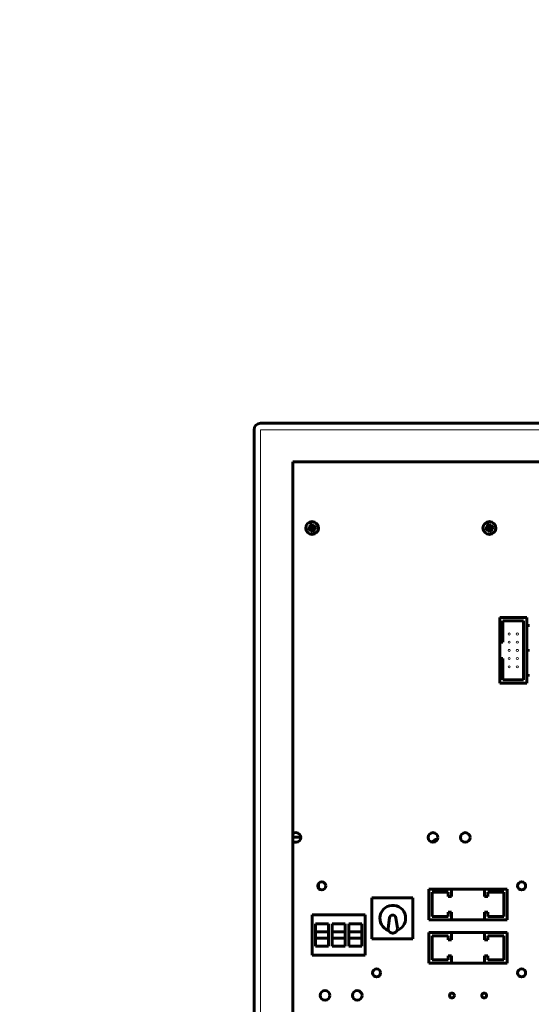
# Model space of a CAD drawing. Header units: millimetres. Extents: x 0 to 420, y 0 to 297.
# Tile 24 of 26: x 249 to 288, y 221 to 297. Entities that reach past the tile are written whole.
import ezdxf

# ---------------------------------------------------------------- set-up
doc = ezdxf.new("R2010")
doc.units = ezdxf.units.MM
doc.linetypes.add('K5LT_BASIC', pattern=[0])
doc.linetypes.add('K5LT_THIN', pattern=[0])
for name, color, linetype, true_color in [('G', 3, 'Continuous', 0x00ff00), ('R', 1, 'Continuous', 0xff0000), ('WELDING', 7, 'Continuous', 0xffffff)]:
    doc.layers.add(name, color=color, linetype=linetype, true_color=true_color)

msp = doc.modelspace()

# ---------------------------------------------------------------- linework, layer by layer
at = {"layer": 'G', "color": 5, "linetype": 'K5LT_BASIC', "lineweight": 60, "true_color": 0x0000ff}
for p, q in [((266.804, 265.2), (266.804, 252.329)), ((288.031, 265.7), (267.304, 265.7)), ((288.031, 265.7), (332.804, 265.7)), ((269.803, 262.7), (269.804, 197.45)), ((330.304, 262.7), (269.803, 262.7)), ((270.98, 257.556), (271.192, 257.569)), ((271.03, 257.402), (271.209, 257.515)), ((271.131, 257.85), (271.244, 257.67)), ((271.192, 257.569), (271.227, 257.58)), ((271.209, 257.515), (271.192, 257.569)), ((271.244, 257.526), (271.209, 257.515)), ((271.227, 257.58), (271.256, 257.6)), ((271.244, 257.67), (271.298, 257.688)), ((271.255, 257.635), (271.244, 257.67)), ((271.279, 257.527), (271.244, 257.526)), ((271.256, 257.6), (271.255, 257.635)), ((271.299, 257.498), (271.279, 257.527)), ((271.285, 257.899), (271.298, 257.688)), ((271.298, 257.688), (271.309, 257.653)), ((271.311, 257.463), (271.299, 257.498)), ((271.309, 257.653), (271.329, 257.623)), ((271.364, 257.48), (271.311, 257.463)), ((271.323, 257.251), (271.311, 257.463)), ((271.329, 257.623), (271.364, 257.624)), ((271.382, 257.571), (271.352, 257.551)), ((271.352, 257.551), (271.353, 257.515)), ((271.353, 257.515), (271.364, 257.48)), ((271.364, 257.624), (271.399, 257.635)), ((271.478, 257.301), (271.364, 257.48)), ((271.416, 257.582), (271.382, 257.571)), ((271.579, 257.749), (271.399, 257.635)), ((271.399, 257.635), (271.416, 257.582)), ((271.628, 257.594), (271.416, 257.582)), ((284.73, 257.556), (284.942, 257.569)), ((284.78, 257.402), (284.959, 257.515)), ((284.881, 257.85), (284.994, 257.67)), ((284.942, 257.569), (284.977, 257.58)), ((284.959, 257.515), (284.942, 257.569)), ((284.994, 257.526), (284.959, 257.515)), ((284.977, 257.58), (285.006, 257.6)), ((284.994, 257.67), (285.048, 257.688)), ((285.005, 257.635), (284.994, 257.67)), ((285.029, 257.527), (284.994, 257.526)), ((285.006, 257.6), (285.005, 257.635)), ((285.049, 257.498), (285.029, 257.527)), ((285.035, 257.899), (285.048, 257.688)), ((285.048, 257.688), (285.059, 257.653)), ((285.061, 257.463), (285.049, 257.498)), ((285.059, 257.653), (285.079, 257.623)), ((285.114, 257.48), (285.061, 257.463)), ((285.073, 257.251), (285.061, 257.463)), ((285.079, 257.623), (285.114, 257.624)), ((285.132, 257.571), (285.102, 257.551)), ((285.102, 257.551), (285.103, 257.515)), ((285.103, 257.515), (285.114, 257.48)), ((285.114, 257.624), (285.149, 257.635)), ((285.228, 257.301), (285.114, 257.48)), ((285.166, 257.582), (285.132, 257.571)), ((285.329, 257.749), (285.149, 257.635)), ((285.149, 257.635), (285.166, 257.582)), ((285.378, 257.594), (285.166, 257.582)), ((266.804, 194.95), (266.804, 252.329)), ((285.853, 250.624), (285.853, 248.711)), ((287.953, 250.624), (285.853, 250.624)), ((287.953, 245.549), (287.953, 250.624)), ((286.103, 250.374), (286.103, 248.711)), ((287.703, 250.374), (286.103, 250.374)), ((287.703, 245.799), (287.703, 250.374)), ((287.953, 250.117), (288.053, 250.117)), ((287.953, 249.922), (288.053, 249.922)), ((288.053, 250.117), (288.053, 249.922)), ((286.103, 248.711), (285.853, 248.711)), ((285.853, 247.461), (285.853, 248.711)), ((287.953, 248.184), (288.053, 248.184)), ((288.053, 248.184), (288.053, 247.989)), ((285.853, 247.461), (285.853, 245.549)), ((285.853, 247.461), (286.103, 247.461)), ((286.103, 247.461), (286.103, 245.799)), ((287.953, 247.989), (288.053, 247.989)), ((287.953, 246.251), (288.053, 246.251)), ((287.953, 246.056), (288.053, 246.056)), ((288.053, 246.251), (288.053, 246.056)), ((285.853, 245.549), (287.953, 245.549)), ((286.103, 245.799), (287.703, 245.799)), ((270.428, 233.603), (269.804, 233.603)), ((271.804, 230.012), (271.804, 229.638)), ((280.367, 229.575), (280.367, 227.2)), ((282.117, 229.575), (280.367, 229.575)), ((281.867, 229.325), (280.617, 229.325)), ((280.617, 229.325), (280.617, 227.45)), ((281.867, 229.002), (281.867, 229.325)), ((282.117, 229.575), (282.117, 229.002)), ((282.117, 229.575), (284.679, 229.575)), ((286.429, 229.575), (284.679, 229.575)), ((284.679, 229.002), (284.679, 229.575)), ((286.179, 229.325), (284.929, 229.325)), ((284.929, 229.325), (284.929, 229.002)), ((286.179, 227.45), (286.179, 229.325)), ((286.429, 227.2), (286.429, 229.575)), ((279.12, 228.9), (275.945, 228.9)), ((275.945, 228.9), (275.945, 225.725)), ((279.119, 225.722), (279.12, 228.9)), ((282.117, 229.002), (281.867, 229.002)), ((284.929, 229.002), (284.679, 229.002)), ((271.304, 227.575), (271.304, 224.45)), ((275.429, 227.575), (271.304, 227.575)), ((275.429, 224.45), (275.429, 227.575)), ((281.867, 227.45), (281.867, 227.774)), ((281.867, 227.774), (282.117, 227.774)), ((282.117, 227.774), (282.117, 227.2)), ((284.679, 227.2), (284.679, 227.774)), ((284.679, 227.774), (284.929, 227.774)), ((284.929, 227.774), (284.929, 227.45)), ((271.566, 226.888), (271.566, 226.263)), ((272.566, 226.888), (271.566, 226.888)), ((272.566, 226.263), (272.566, 226.888)), ((272.867, 226.888), (272.867, 226.263)), ((273.867, 226.888), (272.867, 226.888)), ((273.867, 226.263), (273.867, 226.888)), ((274.155, 226.888), (274.155, 226.263)), ((275.155, 226.888), (274.155, 226.888)), ((275.155, 226.263), (275.155, 226.888)), ((277.2, 226.555), (277.312, 227.347)), ((277.918, 226.555), (277.807, 227.347)), ((280.367, 227.2), (282.117, 227.2)), ((280.617, 227.45), (281.867, 227.45)), ((284.679, 227.2), (282.117, 227.2)), ((284.679, 227.2), (286.429, 227.2)), ((284.929, 227.45), (286.179, 227.45)), ((272.566, 226.263), (271.566, 226.263)), ((271.566, 226.263), (271.566, 225.763)), ((272.566, 226.263), (272.566, 225.763)), ((272.867, 226.263), (272.867, 225.763)), ((273.867, 226.263), (272.867, 226.263)), ((273.867, 226.263), (273.867, 225.763)), ((274.155, 226.263), (274.155, 225.763)), ((275.155, 226.263), (274.155, 226.263)), ((275.155, 226.263), (275.155, 225.763)), ((280.367, 226.2), (280.367, 223.825)), ((282.117, 226.2), (280.367, 226.2)), ((282.117, 226.2), (282.117, 225.627)), ((282.117, 226.2), (284.679, 226.2)), ((286.429, 226.2), (284.679, 226.2)), ((284.679, 225.627), (284.679, 226.2)), ((286.429, 223.825), (286.429, 226.2)), ((271.566, 225.763), (271.566, 225.138)), ((272.566, 225.763), (271.566, 225.763)), ((272.566, 225.138), (272.566, 225.763)), ((272.867, 225.763), (272.867, 225.138)), ((273.867, 225.763), (272.867, 225.763)), ((273.867, 225.138), (273.867, 225.763)), ((274.155, 225.763), (274.155, 225.138)), ((275.155, 225.763), (274.155, 225.763)), ((275.155, 225.138), (275.155, 225.763)), ((275.945, 225.725), (279.119, 225.722)), ((280.617, 225.95), (280.617, 224.075)), ((281.867, 225.95), (280.617, 225.95)), ((281.867, 225.627), (281.867, 225.95)), ((282.117, 225.627), (281.867, 225.627)), ((284.929, 225.627), (284.679, 225.627)), ((286.179, 225.95), (284.929, 225.95)), ((284.929, 225.95), (284.929, 225.627)), ((286.179, 224.075), (286.179, 225.95)), ((271.566, 225.138), (272.566, 225.138)), ((272.867, 225.138), (273.867, 225.138)), ((274.155, 225.138), (275.155, 225.138)), ((271.304, 224.45), (275.429, 224.45)), ((280.367, 223.825), (282.117, 223.825)), ((280.617, 224.075), (281.867, 224.075)), ((281.867, 224.399), (282.117, 224.399)), ((281.867, 224.075), (281.867, 224.399)), ((282.117, 224.399), (282.117, 223.825)), ((284.679, 223.825), (282.117, 223.825)), ((284.679, 223.825), (284.679, 224.399)), ((284.679, 224.399), (284.929, 224.399)), ((284.679, 223.825), (286.429, 223.825)), ((284.929, 224.399), (284.929, 224.075)), ((284.929, 224.075), (286.179, 224.075))]:
    msp.add_line(p, q, dxfattribs=at)
for centre, radius in [((271.304, 257.575), 0.499), ((285.054, 257.575), 0.499), ((280.679, 233.575), 0.375), ((283.179, 233.575), 0.375), ((272.054, 229.825), 0.312), ((287.554, 229.825), 0.312), ((276.304, 223.075), 0.312), ((287.554, 223.075), 0.312), ((272.304, 221.325), 0.375), ((274.804, 221.325), 0.375), ((282.148, 221.325), 0.188), ((284.648, 221.325), 0.187)]:
    msp.add_circle(centre, radius, dxfattribs=at)
for centre, radius, start, end in [((267.304, 265.2), 0.5, 90, 180), ((272.648, 255.546), 2.585, 125.37878, 127.76883), ((271.214, 260.008), 2.586, 267.87307, 270.26225), ((273.737, 257.666), 2.586, 177.87307, 180.26225), ((273.333, 258.919), 2.585, 215.37878, 217.76883), ((269.275, 256.232), 2.585, 35.37878, 37.76883), ((271.395, 255.142), 2.586, 87.87307, 90.26225), ((268.871, 257.485), 2.586, 357.87307, 0.26225), ((269.96, 259.605), 2.585, 305.37878, 307.76883), ((286.398, 255.546), 2.585, 125.37878, 127.76883), ((284.964, 260.008), 2.586, 267.87307, 270.26225), ((287.487, 257.666), 2.586, 177.87307, 180.26225), ((287.083, 258.919), 2.585, 215.37878, 217.76883), ((283.025, 256.232), 2.585, 35.37878, 37.76883), ((285.145, 255.142), 2.586, 87.87307, 90.26225), ((282.621, 257.485), 2.586, 357.87307, 0.26225), ((283.71, 259.605), 2.585, 305.37878, 307.76883), ((270.054, 233.575), 0.375, 228.18969, 131.81031), ((281.578, 231.852), 1.715, 108.21233, 126.87866), ((277.559, 227.312), 1, 0, 250.67351), ((277.559, 227.312), 0.25, 8.00806, 171.99194), ((277.559, 227.312), 1, 289.32649, 0)]:
    msp.add_arc(centre, radius, start, end, dxfattribs=at)
for centre, major_axis, ratio, start_param, end_param in [((271.308, 257.564), (-0.655, -0.211), 0.152597, -1.239424, -1.096241), ((271.338, 257.586), (0.21, -0.654), 0.513238, 4.593933, 4.830845), ((271.3, 257.587), (0.655, 0.211), 0.152597, 4.237834, 4.381017), ((271.315, 257.541), (-0.654, -0.21), 0.513238, 4.712389, 4.830845), ((271.316, 257.579), (0.211, -0.655), 0.152597, 4.237834, 4.381017), ((271.315, 257.541), (-0.654, -0.21), 0.513238, 4.593933, 4.712389), ((271.292, 257.572), (-0.211, 0.655), 0.152597, -1.239424, -1.096241), ((271.292, 257.572), (-0.211, 0.655), 0.152597, 4.237834, 4.381017), ((271.308, 257.564), (-0.655, -0.211), 0.152597, 4.237834, 4.381017), ((271.3, 257.587), (0.655, 0.211), 0.152597, -1.239424, -1.096241), ((271.27, 257.564), (-0.21, 0.654), 0.513238, 4.593933, 4.830845), ((285.058, 257.564), (-0.655, -0.211), 0.152597, -1.239424, -1.096241), ((285.088, 257.586), (0.21, -0.654), 0.513238, 4.593933, 4.830845), ((285.05, 257.587), (0.655, 0.211), 0.152597, 4.237834, 4.381017), ((285.065, 257.541), (-0.654, -0.21), 0.513238, 4.712389, 4.830845), ((285.066, 257.579), (0.211, -0.655), 0.152597, 4.237834, 4.381017), ((285.065, 257.541), (-0.654, -0.21), 0.513238, 4.593933, 4.712389), ((285.042, 257.572), (-0.211, 0.655), 0.152597, -1.239424, -1.096241), ((285.042, 257.572), (-0.211, 0.655), 0.152597, 4.237834, 4.381017), ((285.058, 257.564), (-0.655, -0.211), 0.152597, 4.237834, 4.381017), ((285.05, 257.587), (0.655, 0.211), 0.152597, -1.239424, -1.096241), ((285.02, 257.564), (-0.21, 0.654), 0.513238, 4.593933, 4.830845), ((271.316, 257.579), (0.211, -0.655), 0.152597, -1.239424, -1.096241), ((271.293, 257.609), (0.654, 0.21), 0.513238, 4.593933, 4.830845), ((285.066, 257.579), (0.211, -0.655), 0.152597, -1.239424, -1.096241), ((285.043, 257.609), (0.654, 0.21), 0.513238, 4.593933, 4.830845)]:
    msp.add_ellipse(centre, major_axis=major_axis, ratio=ratio, start_param=start_param, end_param=end_param, dxfattribs=at)
at = {"layer": 'R', "color": 7, "linetype": 'K5LT_THIN', "lineweight": 18}
for p, q in [((267.304, 265.2), (267.304, 252.193)), ((267.304, 265.2), (332.804, 265.2)), ((267.304, 194.95), (267.304, 252.193))]:
    msp.add_line(p, q, dxfattribs=at)
for centre in [(286.585, 249.356), (287.22, 249.356), (286.585, 248.721), (287.22, 248.721), (286.585, 248.086), (286.585, 247.451), (287.22, 248.086), (287.22, 247.451), (286.585, 246.816), (287.22, 246.816)]:
    msp.add_circle(centre, 0.08, dxfattribs=at)
at = {"layer": 'WELDING', "color": 5, "linetype": 'K5LT_BASIC', "lineweight": 60, "true_color": 0x0000ff}
msp.add_open_spline([(277.922, 226.509), (277.922, 226.498), (277.92, 226.476), (277.916, 226.444), (277.908, 226.414), (277.898, 226.385), (277.884, 226.356), (277.868, 226.327), (277.848, 226.3), (277.825, 226.273), (277.799, 226.249), (277.77, 226.227), (277.739, 226.208), (277.705, 226.191), (277.67, 226.178), (277.631, 226.169), (277.59, 226.163), (277.546, 226.162), (277.502, 226.166), (277.46, 226.175), (277.421, 226.188), (277.385, 226.205), (277.352, 226.224), (277.322, 226.247), (277.295, 226.272), (277.272, 226.298), (277.251, 226.326), (277.235, 226.355), (277.221, 226.385), (277.211, 226.415), (277.203, 226.445), (277.198, 226.476), (277.196, 226.512), (277.198, 226.539), (277.2, 226.555)], degree=3, knots=[0, 0, 0, 0, 1.065851, 1.982761, 2.900835, 3.863736, 4.811357, 5.7833, 6.80536, 7.887871, 8.951853, 10.041811, 11.163335, 12.287691, 13.407738, 14.597556, 15.888714, 17.169922, 18.591948, 19.823923, 21.092679, 22.256929, 23.438386, 24.544749, 25.652106, 26.746655, 27.762212, 28.788296, 29.759812, 30.706081, 31.668995, 32.588773, 33.507006, 35, 35, 35, 35], dxfattribs=at)

doc.saveas('drawing.dxf')
